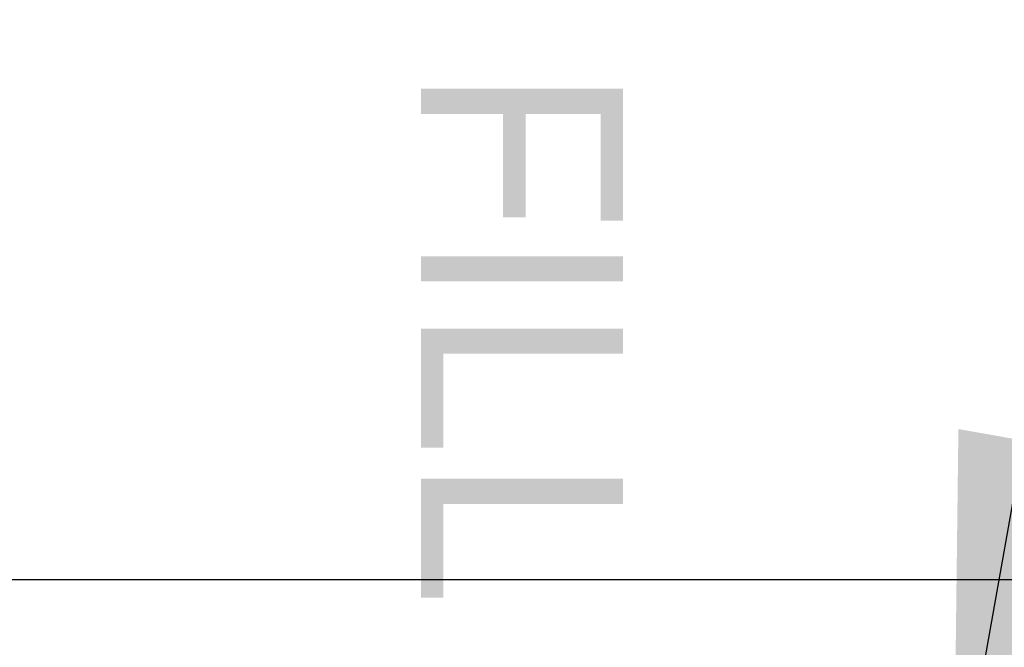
# Model space of a CAD drawing. Extents: x 2360 to 5106, y -824 to 622.
# Tile 42 of 124: x 3393.93 to 3404.9, y 506.52 to 513.51. Entities that reach past the tile are written whole.
import ezdxf

# ---------------------------------------------------------------- set-up
doc = ezdxf.new("R2010")
doc.units = 0
doc.header["$MEASUREMENT"] = 0
doc.layers.get('DEFPOINTS').update_dxf_attribs({"linetype": 'CONTINUOUS'})
doc.layers.add('TEXT', color=3, linetype='CONTINUOUS')
doc.styles.add('SIMPFRAC', font='simpfrac')
doc.styles.add('SIMPLEX', font='simplex')
doc.dimstyles.new('DIM48', dxfattribs={"dimscale": 48, "dimtxt": 0.09375, "dimasz": 0.09375, "dimexe": 0.0625, "dimexo": 0.0625, "dimgap": 0.0625, "dimtad": 1, "dimdec": 4, "dimzin": 3, "dimdsep": 46, "dimlunit": 4, "dimtxsty": 'SIMPLEX', "dimcen": 0, "dimclrd": 3, "dimclre": 3, "dimclrt": 3, "dimadec": 0, "dimazin": 0, "dimtfac": 1, "dimtdec": 4, "dimtofl": 0, "dimtmove": 2, "dimatfit": 3, "dimfxl": 1, "dimfrac": 2, "dimtolj": 1, "dimtzin": 3, "dimarcsym": 0})

msp = doc.modelspace()

# ---------------------------------------------------------------- linework, layer by layer
at = {"layer": 'DEFPOINTS'}
msp.add_line((3212.91667, 507.27099), (3829.67305, 507.27099), dxfattribs=at)

# ---------------------------------------------------------------- texts
at = {"layer": 'TEXT', "linetype": 'Continuous', "style": 'SIMPFRAC'}
msp.add_text('FILL', height=2.25, rotation=270, dxfattribs=at).set_placement((3398.39797, 512.99038))

# ---------------------------------------------------------------- leaders
at = {"layer": 'TEXT'}
msp.add_leader([(3404.32929, 504.38936), (3420.61054, 596.37341), (3430.8875, 596.37341)], dimstyle='DIM48', override={"dimgap": 0.0625, "dimtad": 0}, dxfattribs=at)

doc.saveas('drawing.dxf')
